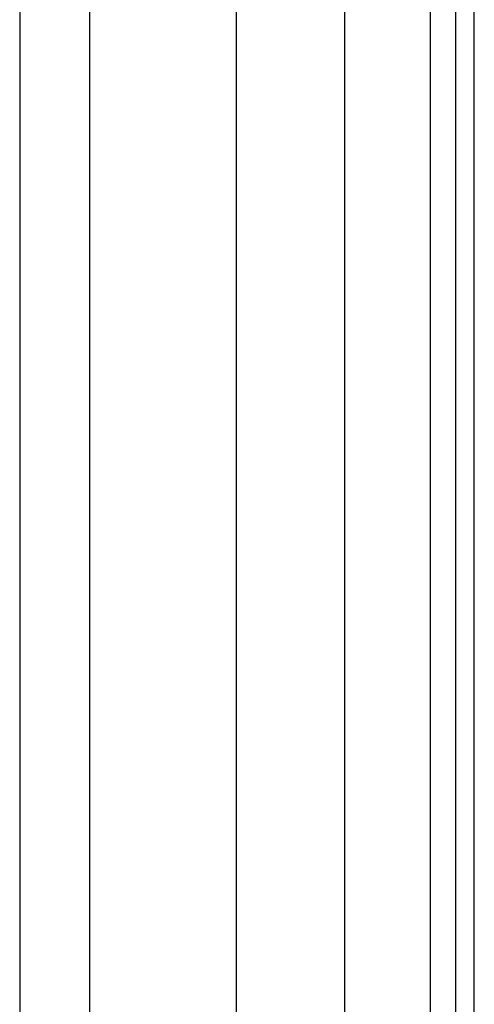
# Model space of a CAD drawing. Header units: inches. Extents: x 10 to 196, y 10 to 109.
# Tile 55 of 239: x 32.61 to 34.26, y 27.65 to 31.23. Entities that reach past the tile are written whole.
import ezdxf

# ---------------------------------------------------------------- set-up
doc = ezdxf.new("R2010")
doc.units = ezdxf.units.IN
doc.header["$MEASUREMENT"] = 0
doc.layers.add('Visible Edges(ANSI)', color=7, linetype='Continuous', lineweight=25)
doc.layers.add('Visible Tangent Edges(ANSI)', color=7, linetype='Continuous', lineweight=25)

msp = doc.modelspace()

# ---------------------------------------------------------------- linework, layer by layer
at = {"layer": 'Visible Edges(ANSI)'}
for p, q in [((33.3976, 22.129), (33.3976, 38.3581)), ((33.7913, 37.544), (33.7913, 22.943)), ((34.1957, 37.201), (34.1957, 23.286)), ((34.2637, 23.286), (34.2637, 37.201)), ((32.6077, 31.7433), (32.6077, 27.4776)), ((32.8619, 31.6573), (32.8619, 27.5636))]:
    msp.add_line(p, q, dxfattribs=at)
at = {"layer": 'Visible Tangent Edges(ANSI)'}
msp.add_line((34.1027, 37.2724), (34.1027, 23.2147), dxfattribs=at)

doc.saveas('drawing.dxf')
